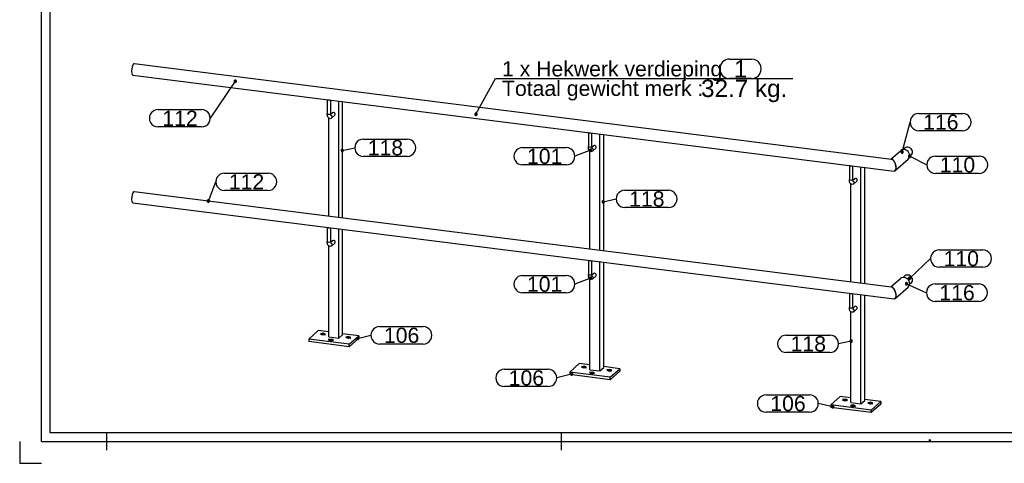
# Model space of a CAD drawing. Header units: millimetres. Extents: x -83 to 337, y -706 to -409.
# Tile 1 of 5: x -83 to 144, y -706 to -604. Entities that reach past the tile are written whole.
import ezdxf
from ezdxf.enums import TextEntityAlignment as Align

# ---------------------------------------------------------------- set-up
doc = ezdxf.new("R2010")
doc.units = ezdxf.units.MM
doc.linetypes.add('DOT', pattern=[2, 0.5, -1.5])
doc.linetypes.add('STRICHPUNKT2', pattern=[18.5, 10, -4, 0.5, -4])
doc.layers.get('0').update_dxf_attribs({"linetype": 'CONTINUOUS'})
for name, color, linetype in [('DIM49', 4, 'CONTINUOUS'), ('TXT_ALL', 7, 'CONTINUOUS'), ('TXT_DIM49', 2, 'CONTINUOUS')]:
    doc.layers.add(name, color=color, linetype=linetype)
doc.layers.add('LE_ALL', color=7, linetype='CONTINUOUS', lineweight=50)
doc.styles.add('ARIAL', font='arial.ttf')

# ---------------------------------------------------------------- blocks, each defined once
blk = doc.blocks.new('DINA3_00002', base_point=(329.53, -699.23))
for p, q in [((-76.47, -699.23), (-76.47, -416.23)), ((329.53, -699.23), (-76.47, -699.23)), ((-63.47, -699.23), (-63.47, -703.23)), ((41.53, -703.23), (41.53, -699.23)), ((-78.47, -701.23), (331.53, -701.23))]:
    blk.add_line(p, q)
for points in [[(-78.47, -701.23), (-78.47, -414.23), (331.53, -414.23)], [(-83.47, -701.23), (-83.47, -706.23), (-78.47, -706.23)]]:
    blk.add_lwpolyline(points)
at = {"layer": 'LE_ALL', "linetype": 'DOT'}
blk.add_line((126.53, -701.23), (126.53, -699.23), dxfattribs=at)
blk = doc.blocks.new('_ZBL0021_00001')
blk.add_blockref('DINA3_00002', (329.53, -699.23))
blk = doc.blocks.new('SHAPE_00224', base_point=(-33.73, -618.19))
at = {"layer": 'DIM49', "color": 3}
for p, q in [((-33.73, -618.19), (-39.5, -626.72)), ((-33.99, -618.16), (-33.47, -618.16)), ((-33.94, -618.36), (-33.53, -618.36)), ((-33.85, -617.96), (-33.62, -617.96)), ((-51.56, -624.72), (-41.5, -624.72)), ((-41.5, -628.72), (-51.56, -628.72))]:
    blk.add_line(p, q, dxfattribs=at)
blk.add_lwpolyline([(-33.65, -617.94), (-33.71, -617.93), (-33.78, -617.93), (-33.85, -617.96), (-33.91, -617.99), (-33.95, -618.05), (-33.98, -618.11), (-34, -618.17), (-33.99, -618.24), (-33.97, -618.31), (-33.93, -618.37), (-33.88, -618.41), (-33.82, -618.44), (-33.75, -618.46), (-33.68, -618.45), (-33.62, -618.43), (-33.56, -618.39), (-33.51, -618.34), (-33.48, -618.28), (-33.47, -618.21), (-33.47, -618.14), (-33.5, -618.08), (-33.53, -618.02), (-33.59, -617.97)], close=True, dxfattribs=at)
for centre, start_param, end_param in [((-51.56, -626.72), 1.570796, 4.712389), ((-41.5, -626.72), 4.712389, 7.853982)]:
    blk.add_ellipse(centre, major_axis=(2, 0), ratio=1, start_param=start_param, end_param=end_param, dxfattribs=at)
at = {"layer": 'TXT_ALL', "style": 'ARIAL'}
blk.add_text('112', height=3.5, dxfattribs=at).set_placement((-50.56, -626.72), align=Align.MIDDLE_LEFT)
blk = doc.blocks.new('Constructie buis 42.4x2.6_00035', base_point=(118.23, -638.87))
for p, q in [((-57.03, -614.12), (117.68, -636.13)), ((-57.36, -616.75), (118.23, -638.87))]:
    blk.add_line(p, q)
for centre, major_axis, ratio, start_param, end_param in [((-57.2, -615.44), (-0.17, -1.31), 0.333333, 3.141593, 6.283185), ((117.96, -637.5), (0.42, -1.36), 0.476834, 6.07117, 9.212762)]:
    blk.add_ellipse(centre, major_axis=major_axis, ratio=ratio, start_param=start_param, end_param=end_param)
blk.add_blockref('SHAPE_00224', (-33.73, -618.19))
blk = doc.blocks.new('Constructie buis 42.4x2.6_00034')
blk.add_blockref('Constructie buis 42.4x2.6_00035', (118.23, -638.87))
blk = doc.blocks.new('SHAPE_00230', base_point=(120.12, -634.5))
at = {"layer": 'DIM49', "color": 3}
for p, q in [((123.95, -625.61), (134.01, -625.61)), ((120.12, -634.5), (121.95, -627.61)), ((134.01, -629.61), (123.95, -629.61)), ((120.38, -634.46), (119.86, -634.46)), ((120.32, -634.66), (119.91, -634.66)), ((120.23, -634.26), (120.01, -634.26))]:
    blk.add_line(p, q, dxfattribs=at)
blk.add_lwpolyline([(120.12, -634.76), (120.19, -634.75), (120.25, -634.73), (120.3, -634.68), (120.35, -634.63), (120.37, -634.56), (120.38, -634.5), (120.37, -634.43), (120.34, -634.37), (120.3, -634.31), (120.25, -634.27), (120.18, -634.24), (120.12, -634.23), (120.05, -634.24), (119.99, -634.27), (119.93, -634.31), (119.89, -634.37), (119.86, -634.43), (119.85, -634.5), (119.86, -634.57), (119.89, -634.63), (119.93, -634.68), (119.99, -634.73), (120.05, -634.75)], close=True, dxfattribs=at)
for centre, start_param, end_param in [((123.95, -627.61), 1.570796, 4.712389), ((134.01, -627.61), 4.712389, 7.853982)]:
    blk.add_ellipse(centre, major_axis=(2, 0), ratio=1, start_param=start_param, end_param=end_param, dxfattribs=at)
at = {"layer": 'TXT_ALL', "style": 'ARIAL'}
blk.add_text('116', height=3.5, dxfattribs=at).set_placement((124.95, -627.61), align=Align.MIDDLE_LEFT)
blk = doc.blocks.new('Constructie buis 42.4x2.6_00037', base_point=(121.46, -636.18))
for p, q in [((117.53, -636.11), (119.71, -634.19)), ((118.5, -638.79), (121.46, -636.18))]:
    blk.add_line(p, q)
for centre, major_axis, ratio, start_param, end_param in [((120.59, -635.18), (0.876, -0.994), 0.881917, 0, 3.141593), ((117.96, -637.5), (0.42, -1.36), 0.476834, 0.212016, 2.929577), ((117.96, -637.5), (0.42, -1.36), 0.476834, 6.07117, 6.495201)]:
    blk.add_ellipse(centre, major_axis=major_axis, ratio=ratio, start_param=start_param, end_param=end_param)
blk.add_blockref('SHAPE_00230', (120.12, -634.5))
blk = doc.blocks.new('Constructie buis 42.4x2.6_00036')
blk.add_blockref('Constructie buis 42.4x2.6_00037', (121.46, -636.18))
blk = doc.blocks.new('SHAPE_00232', base_point=(-39.95, -645.79))
at = {"layer": 'DIM49', "color": 3}
for p, q in [((-36.22, -639.37), (-26.15, -639.37)), ((-39.95, -645.79), (-38.22, -641.37)), ((-26.15, -643.37), (-36.22, -643.37)), ((-39.68, -645.75), (-40.2, -645.75)), ((-39.74, -645.95), (-40.15, -645.95)), ((-39.84, -645.55), (-40.06, -645.55))]:
    blk.add_line(p, q, dxfattribs=at)
blk.add_lwpolyline([(-39.97, -646.05), (-39.91, -646.05), (-39.84, -646.03), (-39.78, -645.99), (-39.73, -645.94), (-39.7, -645.88), (-39.68, -645.82), (-39.68, -645.75), (-39.7, -645.68), (-39.74, -645.62), (-39.79, -645.57), (-39.85, -645.54), (-39.92, -645.52), (-39.98, -645.53), (-40.05, -645.54), (-40.11, -645.58), (-40.16, -645.63), (-40.19, -645.69), (-40.21, -645.76), (-40.21, -645.83), (-40.19, -645.89), (-40.15, -645.95), (-40.1, -646), (-40.04, -646.03)], close=True, dxfattribs=at)
for centre, start_param, end_param in [((-36.22, -641.37), 1.570796, 4.712389), ((-26.15, -641.37), 4.712389, 7.853982)]:
    blk.add_ellipse(centre, major_axis=(2, 0), ratio=1, start_param=start_param, end_param=end_param, dxfattribs=at)
at = {"layer": 'TXT_ALL', "style": 'ARIAL'}
blk.add_text('112', height=3.5, dxfattribs=at).set_placement((-35.22, -641.37), align=Align.MIDDLE_LEFT)
blk = doc.blocks.new('Constructie buis 42.4x2.6_00039', base_point=(118.23, -668.34))
for p, q in [((-57.03, -643.58), (117.68, -665.6)), ((-57.36, -646.21), (118.23, -668.34))]:
    blk.add_line(p, q)
for centre, major_axis, ratio, start_param, end_param in [((-57.2, -644.9), (-0.17, -1.31), 0.333333, 3.141593, 6.283185), ((117.96, -666.97), (0.42, -1.36), 0.476834, 6.07117, 9.212762)]:
    blk.add_ellipse(centre, major_axis=major_axis, ratio=ratio, start_param=start_param, end_param=end_param)
blk.add_blockref('SHAPE_00232', (-39.95, -645.79))
blk = doc.blocks.new('Constructie buis 42.4x2.6_00038')
blk.add_blockref('Constructie buis 42.4x2.6_00039', (118.23, -668.34))
blk = doc.blocks.new('SHAPE_00234', base_point=(121.11, -664.86))
at = {"layer": 'DIM49', "color": 3}
for p, q in [((120.85, -664.82), (121.37, -664.82)), ((120.9, -665.02), (121.32, -665.02)), ((121.22, -664.62), (121, -664.62)), ((121.11, -664.86), (125.7, -666.91)), ((127.7, -664.91), (137.76, -664.91)), ((137.76, -668.91), (127.7, -668.91))]:
    blk.add_line(p, q, dxfattribs=at)
blk.add_lwpolyline([(120.85, -664.81), (120.85, -664.88), (120.86, -664.95), (120.9, -665.01), (120.94, -665.06), (121, -665.1), (121.07, -665.12), (121.14, -665.12), (121.2, -665.1), (121.26, -665.07), (121.31, -665.02), (121.35, -664.96), (121.37, -664.9), (121.37, -664.83), (121.36, -664.76), (121.32, -664.7), (121.28, -664.65), (121.22, -664.62), (121.15, -664.6), (121.08, -664.59), (121.02, -664.61), (120.96, -664.64), (120.91, -664.69), (120.87, -664.75)], close=True, dxfattribs=at)
for centre, start_param, end_param in [((127.7, -666.91), 1.570796, 4.712389), ((137.76, -666.91), 4.712389, 7.853982)]:
    blk.add_ellipse(centre, major_axis=(2, 0), ratio=1, start_param=start_param, end_param=end_param, dxfattribs=at)
at = {"layer": 'TXT_ALL', "style": 'ARIAL'}
blk.add_text('116', height=3.5, dxfattribs=at).set_placement((128.7, -666.91), align=Align.MIDDLE_LEFT)
blk = doc.blocks.new('Constructie buis 42.4x2.6_00041', base_point=(121.46, -665.64))
for p, q in [((117.53, -665.58), (119.71, -663.65)), ((118.5, -668.25), (121.46, -665.64))]:
    blk.add_line(p, q)
for centre, major_axis, ratio, start_param, end_param in [((120.59, -664.65), (0.876, -0.994), 0.881917, 0, 3.141593), ((117.96, -666.97), (0.42, -1.36), 0.476834, 0.212016, 2.929577), ((117.96, -666.97), (0.42, -1.36), 0.476834, 6.07117, 6.495201)]:
    blk.add_ellipse(centre, major_axis=major_axis, ratio=ratio, start_param=start_param, end_param=end_param)
blk.add_blockref('SHAPE_00234', (121.11, -664.86))
blk = doc.blocks.new('Constructie buis 42.4x2.6_00040')
blk.add_blockref('Constructie buis 42.4x2.6_00041', (121.46, -665.64))
blk = doc.blocks.new('SHAPE_00226', base_point=(108.34, -678.07))
at = {"layer": 'DIM49', "color": 3}
for p, q in [((93.38, -676.7), (103.44, -676.7)), ((108.34, -678.07), (105.44, -678.7)), ((108.09, -678.03), (108.6, -678.03)), ((108.14, -678.23), (108.55, -678.23)), ((108.45, -677.83), (108.23, -677.83)), ((103.44, -680.7), (93.38, -680.7))]:
    blk.add_line(p, q, dxfattribs=at)
blk.add_lwpolyline([(108.58, -677.95), (108.54, -677.89), (108.49, -677.85), (108.42, -677.82), (108.36, -677.8), (108.29, -677.81), (108.22, -677.83), (108.17, -677.87), (108.12, -677.93), (108.09, -677.99), (108.08, -678.06), (108.09, -678.12), (108.11, -678.19), (108.15, -678.24), (108.2, -678.29), (108.26, -678.32), (108.33, -678.33), (108.4, -678.32), (108.47, -678.3), (108.52, -678.26), (108.57, -678.21), (108.6, -678.15), (108.61, -678.08), (108.6, -678.01)], close=True, dxfattribs=at)
for centre, start_param, end_param in [((93.38, -678.7), 1.570796, 4.712389), ((103.44, -678.7), 4.712389, 7.853982)]:
    blk.add_ellipse(centre, major_axis=(2, 0), ratio=1, start_param=start_param, end_param=end_param, dxfattribs=at)
at = {"layer": 'TXT_ALL', "style": 'ARIAL'}
blk.add_text('118', height=3.5, dxfattribs=at).set_placement((94.38, -678.7), align=Align.MIDDLE_LEFT)
blk = doc.blocks.new('Koker 40x40x4 EN 10219-2_00044', base_point=(110.59, -692.55))
for p, q in [((110.59, -664.7), (110.59, -637.91)), ((111.47, -664.81), (111.47, -638.02)), ((108.25, -664.41), (108.25, -641.85)), ((110.59, -692.55), (110.59, -667.37)), ((111.47, -691.77), (111.47, -667.48)), ((108.25, -692.25), (108.25, -671.31)), ((108.25, -692.25), (110.59, -692.55)), ((110.59, -692.55), (111.47, -691.77))]:
    blk.add_line(p, q)
blk.add_blockref('SHAPE_00226', (108.34, -678.07))
blk = doc.blocks.new('Koker 40x40x4 EN 10219-2_00043')
blk.add_blockref('Koker 40x40x4 EN 10219-2_00044', (110.59, -692.55))
blk = doc.blocks.new('Massieve as 12_00046', base_point=(108.49, -637.65))
for p, q in [((107.94, -637.58), (107.94, -640.84)), ((109.17, -640.64), (108.7, -641.06)), ((109.66, -641.2), (108.96, -641.83))]:
    blk.add_line(p, q)
for points in [[(108.69, -637.67), (108.69, -640.84)], [(108.96, -641.83), (108.87, -641.9), (108.77, -641.94), (108.57, -641.98), (108.4, -641.94), (108.33, -641.91), (108.26, -641.86), (108.2, -641.8), (108.14, -641.74), (108.07, -641.6), (107.98, -641.34), (107.94, -640.97), (107.94, -640.84)], [(108.69, -640.84), (108.72, -641.19), (108.76, -641.3)]]:
    blk.add_lwpolyline(points)
for centre, major_axis, ratio, start_param, end_param in [((108.31, -637.54), (0.375, 0), 0.333333, 3.481844, 5.2202), ((109.42, -640.92), (0.248, -0.281), 0.881917, 6.283185, 9.424778), ((108.31, -640.84), (0.375, 0), 0.333333, 3.141593, 6.283185), ((108.71, -641.55), (0.248, -0.281), 0.881917, 6.283178, 8.608744)]:
    blk.add_ellipse(centre, major_axis=major_axis, ratio=ratio, start_param=start_param, end_param=end_param)
blk = doc.blocks.new('Massieve as 12_00045')
blk.add_blockref('Massieve as 12_00046', (108.49, -637.65))
blk = doc.blocks.new('Massieve as 12_00048', base_point=(108.49, -667.11))
for p, q in [((107.94, -667.04), (107.94, -670.3)), ((109.17, -670.1), (108.7, -670.52)), ((109.66, -670.67), (108.96, -671.29))]:
    blk.add_line(p, q)
for points in [[(108.69, -667.13), (108.69, -670.3)], [(108.96, -671.29), (108.87, -671.36), (108.77, -671.41), (108.57, -671.44), (108.4, -671.41), (108.33, -671.37), (108.26, -671.32), (108.2, -671.27), (108.14, -671.2), (108.07, -671.06), (107.98, -670.8), (107.94, -670.44), (107.94, -670.3)], [(108.69, -670.3), (108.72, -670.65), (108.76, -670.77)]]:
    blk.add_lwpolyline(points)
for centre, major_axis, ratio, start_param, end_param in [((108.31, -667), (0.375, 0), 0.333333, 3.481844, 5.2202), ((109.42, -670.39), (0.248, -0.281), 0.881917, 6.283185, 9.424778), ((108.31, -670.3), (0.375, 0), 0.333333, 3.141593, 6.283185), ((108.71, -671.01), (0.248, -0.281), 0.881917, 6.283178, 8.608744)]:
    blk.add_ellipse(centre, major_axis=major_axis, ratio=ratio, start_param=start_param, end_param=end_param)
blk = doc.blocks.new('Massieve as 12_00047')
blk.add_blockref('Massieve as 12_00048', (108.49, -667.11))
blk = doc.blocks.new('SHAPE_00220', base_point=(104.12, -693.19))
at = {"layer": 'DIM49', "color": 3}
for p, q in [((88.7, -690.46), (98.77, -690.46)), ((104.12, -693.19), (100.77, -692.46)), ((98.77, -694.46), (88.7, -694.46)), ((104.38, -693.15), (103.86, -693.15)), ((103.92, -693.35), (104.32, -693.35)), ((104.23, -692.95), (104.01, -692.95))]:
    blk.add_line(p, q, dxfattribs=at)
blk.add_lwpolyline([(104.38, -693.17), (104.37, -693.11), (104.34, -693.04), (104.3, -692.99), (104.24, -692.95), (104.18, -692.93), (104.11, -692.92), (104.04, -692.94), (103.98, -692.96), (103.92, -693.01), (103.89, -693.07), (103.86, -693.13), (103.86, -693.2), (103.87, -693.27), (103.9, -693.33), (103.94, -693.38), (104, -693.42), (104.06, -693.44), (104.13, -693.45), (104.2, -693.44), (104.26, -693.41), (104.31, -693.36), (104.35, -693.31), (104.38, -693.24)], close=True, dxfattribs=at)
for centre, start_param, end_param in [((88.7, -692.46), 1.570796, 4.712389), ((98.77, -692.46), 4.712389, 7.853982)]:
    blk.add_ellipse(centre, major_axis=(2, 0), ratio=1, start_param=start_param, end_param=end_param, dxfattribs=at)
at = {"layer": 'TXT_ALL', "style": 'ARIAL'}
blk.add_text('106', height=3.5, dxfattribs=at).set_placement((89.7, -692.46), align=Align.MIDDLE_LEFT)
blk = doc.blocks.new('Strip 100x10_00050', base_point=(108.32, -692.99))
for p, q in [((105.84, -690.84), (103.63, -692.79)), ((103.63, -692.79), (103.63, -693.38)), ((112.99, -693.96), (103.63, -692.79)), ((108.25, -691.14), (105.84, -690.84)), ((115.2, -692.02), (111.47, -691.55)), ((112.99, -693.96), (115.2, -692.02)), ((115.2, -692.6), (112.99, -694.55)), ((115.2, -692.02), (115.2, -692.6)), ((112.99, -694.55), (103.63, -693.38)), ((112.99, -694.55), (112.99, -693.96))]:
    blk.add_line(p, q)
for centre, start_param, end_param in [((106.93, -691.64), 0, 3.141593), ((106.93, -691.64), 3.141593, 6.283185), ((112.78, -692.38), 0, 3.141593), ((112.78, -692.38), 3.141593, 6.283185), ((108.75, -692.99), 0, 3.141593), ((108.75, -692.99), 3.141593, 6.283185)]:
    blk.add_ellipse(centre, major_axis=(0.438, 0), ratio=0.333333, start_param=start_param, end_param=end_param)
blk.add_blockref('SHAPE_00220', (104.12, -693.19))
blk = doc.blocks.new('_00052', base_point=(106.93, -691.47))
at = {"layer": 'LE_ALL', "color": 1, "linetype": 'STRICHPUNKT2'}
for p, q in [((106.93, -691.64), (106.35, -691.57)), ((106.93, -691.64), (106.71, -691.84)), ((106.93, -691.64), (107.16, -691.45)), ((106.93, -691.47), (106.93, -691.79)), ((106.93, -691.64), (107.52, -691.72)), ((112.78, -692.38), (112.2, -692.31)), ((112.78, -692.38), (112.56, -692.57)), ((112.78, -692.38), (113, -692.18)), ((112.78, -692.2), (112.78, -692.53)), ((112.78, -692.38), (113.37, -692.45)), ((108.75, -692.99), (108.17, -692.91)), ((108.75, -692.99), (108.53, -693.18)), ((108.75, -692.99), (108.97, -692.79)), ((108.75, -692.81), (108.75, -693.13)), ((108.75, -692.99), (109.34, -693.06))]:
    blk.add_line(p, q, dxfattribs=at)
blk = doc.blocks.new('_00051')
blk.add_blockref('_00052', (106.93, -691.47))
blk = doc.blocks.new('Strip 100x10_00049')
for name, p in [('Strip 100x10_00050', (108.32, -692.99)), ('_00051', (0, 0))]:
    blk.add_blockref(name, p)
blk = doc.blocks.new('Baluster_00042')
for name in ['Koker 40x40x4 EN 10219-2_00043', 'Massieve as 12_00045', 'Massieve as 12_00047', 'Strip 100x10_00049']:
    blk.add_blockref(name, (0, 0))
blk = doc.blocks.new('SHAPE_00236', base_point=(51.16, -645.97))
at = {"layer": 'DIM49', "color": 3}
for p, q in [((56.13, -643.3), (66.19, -643.3)), ((51.41, -645.94), (50.9, -645.94)), ((50.95, -646.14), (51.36, -646.14)), ((51.26, -645.74), (51.04, -645.74)), ((51.16, -645.97), (54.13, -645.3)), ((66.19, -647.3), (56.13, -647.3))]:
    blk.add_line(p, q, dxfattribs=at)
blk.add_lwpolyline([(50.92, -646.1), (50.96, -646.15), (51.01, -646.2), (51.08, -646.23), (51.14, -646.24), (51.21, -646.23), (51.28, -646.21), (51.33, -646.17), (51.38, -646.11), (51.41, -646.05), (51.42, -645.98), (51.41, -645.92), (51.39, -645.85), (51.35, -645.79), (51.3, -645.75), (51.23, -645.72), (51.17, -645.71), (51.1, -645.72), (51.03, -645.74), (50.98, -645.78), (50.93, -645.83), (50.9, -645.9), (50.89, -645.96), (50.9, -646.03)], close=True, dxfattribs=at)
for centre, start_param, end_param in [((56.13, -645.3), 1.570796, 4.712389), ((66.19, -645.3), 4.712389, 7.853982)]:
    blk.add_ellipse(centre, major_axis=(2, 0), ratio=1, start_param=start_param, end_param=end_param, dxfattribs=at)
at = {"layer": 'TXT_ALL', "style": 'ARIAL'}
blk.add_text('118', height=3.5, dxfattribs=at).set_placement((57.13, -645.3), align=Align.MIDDLE_LEFT)
blk = doc.blocks.new('Koker 40x40x4 EN 10219-2_00055', base_point=(50.37, -684.96))
for p, q in [((50.37, -657.12), (50.37, -630.32)), ((51.25, -657.23), (51.25, -630.43)), ((48.03, -656.82), (48.03, -634.26)), ((50.37, -684.96), (50.37, -659.79)), ((51.25, -684.18), (51.25, -659.9)), ((48.03, -684.67), (48.03, -663.73)), ((48.03, -684.67), (50.37, -684.96)), ((50.37, -684.96), (51.25, -684.18))]:
    blk.add_line(p, q)
blk.add_blockref('SHAPE_00236', (51.16, -645.97))
blk = doc.blocks.new('Koker 40x40x4 EN 10219-2_00054')
blk.add_blockref('Koker 40x40x4 EN 10219-2_00055', (50.37, -684.96))
blk = doc.blocks.new('SHAPE_00238', base_point=(48.22, -634.09))
at = {"layer": 'DIM49', "color": 3}
for p, q in [((32.56, -633.47), (42.62, -633.47)), ((48.22, -634.09), (44.62, -635.47)), ((47.96, -634.06), (48.48, -634.06)), ((48.01, -634.26), (48.42, -634.26)), ((48.33, -633.86), (48.11, -633.86)), ((42.62, -637.47), (32.56, -637.47))]:
    blk.add_line(p, q, dxfattribs=at)
blk.add_lwpolyline([(48.43, -633.94), (48.38, -633.89), (48.32, -633.85), (48.26, -633.83), (48.19, -633.83), (48.12, -633.85), (48.06, -633.88), (48.01, -633.93), (47.98, -633.99), (47.96, -634.05), (47.95, -634.12), (47.97, -634.19), (48, -634.25), (48.05, -634.3), (48.11, -634.33), (48.18, -634.35), (48.24, -634.36), (48.31, -634.34), (48.37, -634.31), (48.42, -634.26), (48.46, -634.2), (48.48, -634.14), (48.48, -634.07), (48.46, -634)], close=True, dxfattribs=at)
for centre, start_param, end_param in [((32.56, -635.47), 1.570796, 4.712389), ((42.62, -635.47), 4.712389, 7.853982)]:
    blk.add_ellipse(centre, major_axis=(2, 0), ratio=1, start_param=start_param, end_param=end_param, dxfattribs=at)
at = {"layer": 'TXT_ALL', "style": 'ARIAL'}
blk.add_text('101', height=3.5, dxfattribs=at).set_placement((33.56, -635.47), align=Align.MIDDLE_LEFT)
blk = doc.blocks.new('Massieve as 12_00057', base_point=(48.28, -630.06))
for p, q in [((47.72, -629.99), (47.72, -633.25)), ((48.95, -633.06), (48.48, -633.47)), ((49.45, -633.62), (48.74, -634.24))]:
    blk.add_line(p, q)
for points in [[(48.47, -630.08), (48.47, -633.25)], [(48.74, -634.24), (48.65, -634.31), (48.55, -634.36), (48.36, -634.39), (48.18, -634.36), (48.11, -634.32), (48.04, -634.28), (47.98, -634.22), (47.93, -634.15), (47.85, -634.01), (47.77, -633.75), (47.72, -633.39), (47.72, -633.25)], [(48.47, -633.25), (48.5, -633.6), (48.54, -633.72)]]:
    blk.add_lwpolyline(points)
for centre, major_axis, ratio, start_param, end_param in [((48.09, -629.95), (0.375, 0), 0.333333, 3.481844, 5.2202), ((48.09, -633.25), (0.375, 0), 0.333333, 3.141593, 6.283185), ((48.49, -633.96), (0.248, -0.281), 0.881917, 6.283178, 8.608744), ((49.2, -633.34), (0.248, -0.281), 0.881917, 6.283185, 9.424778)]:
    blk.add_ellipse(centre, major_axis=major_axis, ratio=ratio, start_param=start_param, end_param=end_param)
blk.add_blockref('SHAPE_00238', (48.22, -634.09))
blk = doc.blocks.new('Massieve as 12_00056')
blk.add_blockref('Massieve as 12_00057', (48.28, -630.06))
blk = doc.blocks.new('SHAPE_00240', base_point=(48.22, -663.56))
at = {"layer": 'DIM49', "color": 3}
for p, q in [((32.55, -662.95), (42.62, -662.95)), ((48.22, -663.56), (44.62, -664.95)), ((47.96, -663.52), (48.48, -663.52)), ((48.01, -663.72), (48.42, -663.72)), ((48.33, -663.32), (48.11, -663.32)), ((42.62, -666.95), (32.55, -666.95))]:
    blk.add_line(p, q, dxfattribs=at)
blk.add_lwpolyline([(48.43, -663.4), (48.38, -663.35), (48.32, -663.32), (48.26, -663.3), (48.19, -663.29), (48.12, -663.31), (48.06, -663.34), (48.01, -663.39), (47.97, -663.45), (47.96, -663.52), (47.95, -663.58), (47.97, -663.65), (48, -663.71), (48.05, -663.76), (48.11, -663.8), (48.18, -663.82), (48.24, -663.82), (48.31, -663.8), (48.37, -663.77), (48.42, -663.72), (48.46, -663.66), (48.48, -663.6), (48.48, -663.53), (48.46, -663.46)], close=True, dxfattribs=at)
for centre, start_param, end_param in [((32.55, -664.95), 1.570796, 4.712389), ((42.62, -664.95), 4.712389, 7.853982)]:
    blk.add_ellipse(centre, major_axis=(2, 0), ratio=1, start_param=start_param, end_param=end_param, dxfattribs=at)
at = {"layer": 'TXT_ALL', "style": 'ARIAL'}
blk.add_text('101', height=3.5, dxfattribs=at).set_placement((33.55, -664.95), align=Align.MIDDLE_LEFT)
blk = doc.blocks.new('Massieve as 12_00059', base_point=(48.28, -659.52))
for p, q in [((47.72, -659.45), (47.72, -662.71)), ((48.95, -662.52), (48.48, -662.93)), ((49.45, -663.08), (48.74, -663.7))]:
    blk.add_line(p, q)
for points in [[(48.47, -659.55), (48.47, -662.71)], [(48.74, -663.7), (48.65, -663.77), (48.55, -663.82), (48.36, -663.85), (48.18, -663.82), (48.11, -663.78), (48.04, -663.74), (47.98, -663.68), (47.93, -663.61), (47.82, -663.41), (47.8, -663.36), (47.74, -663.04), (47.72, -662.71)], [(48.47, -662.71), (48.5, -663.06), (48.54, -663.18)]]:
    blk.add_lwpolyline(points)
for centre, major_axis, ratio, start_param, end_param in [((48.09, -659.41), (0.375, 0), 0.333333, 3.481844, 5.2202), ((48.09, -662.71), (0.375, 0), 0.333333, 3.141593, 6.283185), ((48.49, -663.42), (0.248, -0.281), 0.881917, 6.283178, 8.608744), ((49.2, -662.8), (0.248, -0.281), 0.881917, 6.283185, 9.424778)]:
    blk.add_ellipse(centre, major_axis=major_axis, ratio=ratio, start_param=start_param, end_param=end_param)
blk.add_blockref('SHAPE_00240', (48.22, -663.56))
blk = doc.blocks.new('Massieve as 12_00058')
blk.add_blockref('Massieve as 12_00059', (48.28, -659.52))
blk = doc.blocks.new('SHAPE_00242', base_point=(43.86, -685.66))
at = {"layer": 'DIM49', "color": 3}
for p, q in [((28.35, -684.56), (38.41, -684.56)), ((43.86, -685.66), (40.41, -686.56)), ((43.6, -685.62), (44.12, -685.62)), ((43.66, -685.82), (44.06, -685.82)), ((43.97, -685.42), (43.75, -685.42)), ((38.41, -688.56), (28.35, -688.56))]:
    blk.add_line(p, q, dxfattribs=at)
blk.add_lwpolyline([(44.09, -685.53), (44.05, -685.47), (43.99, -685.43), (43.93, -685.4), (43.86, -685.39), (43.79, -685.4), (43.73, -685.43), (43.67, -685.47), (43.63, -685.52), (43.61, -685.59), (43.6, -685.66), (43.61, -685.72), (43.63, -685.79), (43.67, -685.84), (43.73, -685.88), (43.79, -685.91), (43.86, -685.92), (43.93, -685.91), (43.99, -685.89), (44.05, -685.84), (44.09, -685.79), (44.11, -685.73), (44.12, -685.66), (44.11, -685.59)], close=True, dxfattribs=at)
for centre, start_param, end_param in [((28.35, -686.56), 1.570796, 4.712389), ((38.41, -686.56), 4.712389, 7.853982)]:
    blk.add_ellipse(centre, major_axis=(2, 0), ratio=1, start_param=start_param, end_param=end_param, dxfattribs=at)
at = {"layer": 'TXT_ALL', "style": 'ARIAL'}
blk.add_text('106', height=3.5, dxfattribs=at).set_placement((29.35, -686.56), align=Align.MIDDLE_LEFT)
blk = doc.blocks.new('Strip 100x10_00061', base_point=(48.1, -685.4))
for p, q in [((45.63, -683.25), (43.42, -685.2)), ((48.03, -683.55), (45.63, -683.25)), ((43.42, -685.2), (43.42, -685.79)), ((52.77, -686.38), (43.42, -685.2)), ((52.77, -686.97), (43.42, -685.79)), ((54.98, -684.43), (51.25, -683.96)), ((52.77, -686.38), (54.98, -684.43)), ((54.98, -685.02), (52.77, -686.97)), ((54.98, -684.43), (54.98, -685.02)), ((52.77, -686.97), (52.77, -686.38))]:
    blk.add_line(p, q)
for centre, start_param, end_param in [((46.72, -684.06), 0, 3.141593), ((46.72, -684.06), 3.141593, 6.283185), ((48.54, -685.4), 0, 3.141593), ((48.54, -685.4), 3.141593, 6.283185), ((52.56, -684.79), 0, 3.141593), ((52.56, -684.79), 3.141593, 6.283185)]:
    blk.add_ellipse(centre, major_axis=(0.438, 0), ratio=0.333333, start_param=start_param, end_param=end_param)
blk.add_blockref('SHAPE_00242', (43.86, -685.66))
blk = doc.blocks.new('_00063', base_point=(46.72, -683.88))
at = {"layer": 'LE_ALL', "color": 1, "linetype": 'STRICHPUNKT2'}
for p, q in [((46.72, -684.06), (46.13, -683.98)), ((46.72, -684.06), (46.5, -684.25)), ((46.72, -684.06), (46.94, -683.86)), ((46.72, -683.88), (46.72, -684.2)), ((46.72, -684.06), (47.3, -684.13)), ((48.54, -685.4), (47.95, -685.33)), ((48.54, -685.4), (48.31, -685.59)), ((48.54, -685.4), (48.76, -685.2)), ((48.54, -685.22), (48.54, -685.54)), ((48.54, -685.4), (49.12, -685.47)), ((52.56, -684.79), (51.98, -684.72)), ((52.56, -684.79), (52.34, -684.99)), ((52.56, -684.79), (52.78, -684.6)), ((52.56, -684.62), (52.56, -684.94)), ((52.56, -684.79), (53.15, -684.87))]:
    blk.add_line(p, q, dxfattribs=at)
blk = doc.blocks.new('_00062')
blk.add_blockref('_00063', (46.72, -683.88))
blk = doc.blocks.new('Strip 100x10_00060')
for name, p in [('Strip 100x10_00061', (48.1, -685.4)), ('_00062', (0, 0))]:
    blk.add_blockref(name, p)
blk = doc.blocks.new('Baluster_00053')
for name in ['Massieve as 12_00056', 'Koker 40x40x4 EN 10219-2_00054', 'Massieve as 12_00058', 'Strip 100x10_00060']:
    blk.add_blockref(name, (0, 0))
blk = doc.blocks.new('SHAPE_00244', base_point=(-9.06, -634.14))
at = {"layer": 'DIM49', "color": 3}
for p, q in [((-9.06, -634.14), (-6.17, -633.51)), ((-4.17, -631.51), (5.9, -631.51)), ((-8.8, -634.11), (-9.32, -634.11)), ((-9.27, -634.31), (-8.86, -634.31)), ((-8.95, -633.91), (-9.17, -633.91)), ((5.9, -635.51), (-4.17, -635.51))]:
    blk.add_line(p, q, dxfattribs=at)
blk.add_lwpolyline([(-9.3, -634.27), (-9.26, -634.32), (-9.2, -634.37), (-9.14, -634.4), (-9.07, -634.41), (-9.01, -634.4), (-8.94, -634.38), (-8.88, -634.34), (-8.84, -634.29), (-8.81, -634.22), (-8.8, -634.16), (-8.81, -634.09), (-8.83, -634.02), (-8.87, -633.97), (-8.92, -633.92), (-8.98, -633.89), (-9.05, -633.88), (-9.12, -633.89), (-9.18, -633.91), (-9.24, -633.95), (-9.28, -634), (-9.31, -634.06), (-9.33, -634.13), (-9.32, -634.2)], close=True, dxfattribs=at)
for centre, start_param, end_param in [((-4.17, -633.51), 1.570796, 4.712389), ((5.9, -633.51), 4.712389, 7.853982)]:
    blk.add_ellipse(centre, major_axis=(2, 0), ratio=1, start_param=start_param, end_param=end_param, dxfattribs=at)
at = {"layer": 'TXT_ALL', "style": 'ARIAL'}
blk.add_text('118', height=3.5, dxfattribs=at).set_placement((-3.17, -633.51), align=Align.MIDDLE_LEFT)
blk = doc.blocks.new('Koker 40x40x4 EN 10219-2_00066', base_point=(-9.85, -677.37))
for p, q in [((-9.85, -649.53), (-9.85, -622.74)), ((-8.97, -649.64), (-8.97, -622.85)), ((-12.19, -649.23), (-12.19, -626.68)), ((-9.85, -677.37), (-9.85, -652.2)), ((-8.97, -676.6), (-8.97, -652.31)), ((-12.19, -677.08), (-12.19, -656.14)), ((-9.85, -677.37), (-8.97, -676.6)), ((-12.19, -677.08), (-9.85, -677.37))]:
    blk.add_line(p, q)
blk.add_blockref('SHAPE_00244', (-9.06, -634.14))
blk = doc.blocks.new('Koker 40x40x4 EN 10219-2_00065')
blk.add_blockref('Koker 40x40x4 EN 10219-2_00066', (-9.85, -677.37))
blk = doc.blocks.new('Massieve as 12_00068', base_point=(-11.94, -622.47))
for p, q in [((-12.5, -622.4), (-12.5, -625.66)), ((-11.27, -625.47), (-11.74, -625.88)), ((-10.77, -626.03), (-11.48, -626.65))]:
    blk.add_line(p, q)
for points in [[(-11.75, -622.5), (-11.75, -625.66)], [(-11.48, -626.65), (-11.57, -626.72), (-11.66, -626.77), (-11.86, -626.81), (-12.03, -626.77), (-12.11, -626.74), (-12.17, -626.69), (-12.24, -626.63), (-12.29, -626.56), (-12.37, -626.42), (-12.45, -626.17), (-12.5, -625.8), (-12.5, -625.66)], [(-11.75, -625.66), (-11.72, -626.01), (-11.68, -626.13)]]:
    blk.add_lwpolyline(points)
for centre, major_axis, ratio, start_param, end_param in [((-12.12, -622.36), (0.375, 0), 0.333333, 3.481844, 5.2202), ((-12.12, -625.66), (0.375, 0), 0.333333, 3.141593, 6.283185), ((-11.73, -626.37), (0.248, -0.281), 0.881917, 6.283178, 8.608744), ((-11.02, -625.75), (0.248, -0.281), 0.881917, 6.283185, 9.424778)]:
    blk.add_ellipse(centre, major_axis=major_axis, ratio=ratio, start_param=start_param, end_param=end_param)
blk = doc.blocks.new('Massieve as 12_00067')
blk.add_blockref('Massieve as 12_00068', (-11.94, -622.47))
blk = doc.blocks.new('Massieve as 12_00070', base_point=(-11.94, -651.94))
for p, q in [((-12.5, -651.87), (-12.5, -655.13)), ((-11.27, -654.93), (-11.74, -655.35)), ((-10.77, -655.49), (-11.48, -656.12))]:
    blk.add_line(p, q)
for points in [[(-11.75, -651.96), (-11.75, -655.13)], [(-11.48, -656.12), (-11.57, -656.19), (-11.66, -656.23), (-11.86, -656.27), (-12.03, -656.23), (-12.11, -656.2), (-12.17, -656.15), (-12.24, -656.09), (-12.29, -656.03), (-12.37, -655.89), (-12.45, -655.63), (-12.5, -655.26), (-12.5, -655.13)], [(-11.75, -655.13), (-11.72, -655.48), (-11.68, -655.59)]]:
    blk.add_lwpolyline(points)
for centre, major_axis, ratio, start_param, end_param in [((-12.12, -651.83), (0.375, 0), 0.333333, 3.481844, 5.2202), ((-12.12, -655.13), (0.375, 0), 0.333333, 3.141593, 6.283185), ((-11.73, -655.84), (0.248, -0.281), 0.881917, 6.283178, 8.608744), ((-11.02, -655.21), (0.248, -0.281), 0.881917, 6.283185, 9.424778)]:
    blk.add_ellipse(centre, major_axis=major_axis, ratio=ratio, start_param=start_param, end_param=end_param)
blk = doc.blocks.new('Massieve as 12_00069')
blk.add_blockref('Massieve as 12_00070', (-11.94, -651.94))
blk = doc.blocks.new('SHAPE_00246', base_point=(-5.51, -677.48))
at = {"layer": 'DIM49', "color": 3}
for p, q in [((-5.51, -677.48), (-2.44, -676.74)), ((-0.44, -674.74), (9.62, -674.74)), ((-5.25, -677.45), (-5.76, -677.45)), ((-5.71, -677.65), (-5.3, -677.65)), ((-5.4, -677.25), (-5.62, -677.25)), ((9.62, -678.74), (-0.44, -678.74))]:
    blk.add_line(p, q, dxfattribs=at)
blk.add_lwpolyline([(-5.74, -677.61), (-5.7, -677.66), (-5.64, -677.71), (-5.58, -677.73), (-5.51, -677.75), (-5.44, -677.74), (-5.38, -677.71), (-5.32, -677.67), (-5.28, -677.62), (-5.25, -677.56), (-5.24, -677.49), (-5.25, -677.42), (-5.28, -677.36), (-5.32, -677.3), (-5.37, -677.26), (-5.43, -677.23), (-5.5, -677.22), (-5.57, -677.23), (-5.63, -677.25), (-5.69, -677.29), (-5.73, -677.35), (-5.76, -677.41), (-5.77, -677.48), (-5.76, -677.54)], close=True, dxfattribs=at)
for centre, start_param, end_param in [((-0.44, -676.74), 1.570796, 4.712389), ((9.62, -676.74), 4.712389, 7.853982)]:
    blk.add_ellipse(centre, major_axis=(2, 0), ratio=1, start_param=start_param, end_param=end_param, dxfattribs=at)
at = {"layer": 'TXT_ALL', "style": 'ARIAL'}
blk.add_text('106', height=3.5, dxfattribs=at).set_placement((0.56, -676.74), align=Align.MIDDLE_LEFT)
blk = doc.blocks.new('Strip 100x10_00072', base_point=(-12.12, -677.81))
for p, q in [((-14.59, -675.66), (-16.8, -677.61)), ((-12.19, -675.97), (-14.59, -675.66)), ((-5.24, -676.84), (-8.97, -676.37)), ((-7.45, -678.79), (-5.24, -676.84)), ((-5.24, -676.84), (-5.24, -677.43)), ((-16.8, -677.61), (-16.8, -678.2)), ((-7.45, -678.79), (-16.8, -677.61)), ((-7.45, -679.38), (-16.8, -678.2)), ((-5.24, -677.43), (-7.45, -679.38)), ((-7.45, -679.38), (-7.45, -678.79))]:
    blk.add_line(p, q)
for centre, start_param, end_param in [((-13.5, -676.47), 0, 3.141593), ((-13.5, -676.47), 3.141593, 6.283185), ((-11.68, -677.81), 6.283185, 9.424778), ((-11.68, -677.81), 3.141593, 6.283185), ((-7.65, -677.21), 0, 3.141593), ((-7.65, -677.21), 3.141593, 6.283185)]:
    blk.add_ellipse(centre, major_axis=(0.438, 0), ratio=0.333333, start_param=start_param, end_param=end_param)
blk.add_blockref('SHAPE_00246', (-5.51, -677.48))
blk = doc.blocks.new('_00074', base_point=(-13.5, -676.29))
at = {"layer": 'LE_ALL', "color": 1, "linetype": 'STRICHPUNKT2'}
for p, q in [((-13.5, -676.47), (-14.08, -676.4)), ((-13.5, -676.47), (-13.72, -676.66)), ((-13.5, -676.47), (-13.28, -676.27)), ((-13.5, -676.29), (-13.5, -676.62)), ((-13.5, -676.47), (-12.92, -676.54)), ((-11.68, -677.81), (-12.27, -677.74)), ((-11.68, -677.81), (-11.9, -678.01)), ((-11.68, -677.81), (-11.46, -677.62)), ((-11.68, -677.64), (-11.68, -677.96)), ((-11.68, -677.81), (-11.1, -677.89)), ((-7.65, -677.21), (-8.24, -677.13)), ((-7.65, -677.21), (-7.87, -677.4)), ((-7.65, -677.21), (-7.43, -677.01)), ((-7.65, -677.03), (-7.65, -677.35)), ((-7.65, -677.21), (-7.07, -677.28))]:
    blk.add_line(p, q, dxfattribs=at)
blk = doc.blocks.new('_00073')
blk.add_blockref('_00074', (-13.5, -676.29))
blk = doc.blocks.new('Strip 100x10_00071')
for name, p in [('Strip 100x10_00072', (-12.12, -677.81)), ('_00073', (0, 0))]:
    blk.add_blockref(name, p)
blk = doc.blocks.new('Baluster_00064')
for name in ['Massieve as 12_00067', 'Koker 40x40x4 EN 10219-2_00065', 'Massieve as 12_00069', 'Strip 100x10_00071']:
    blk.add_blockref(name, (0, 0))
blk = doc.blocks.new('SHAPE_00222', base_point=(121.85, -635.48))
at = {"layer": 'DIM49', "color": 3}
for p, q in [((121.59, -635.44), (122.11, -635.44)), ((121.64, -635.64), (122.05, -635.64)), ((121.96, -635.24), (121.74, -635.24)), ((121.85, -635.48), (125.8, -637.44)), ((127.8, -635.44), (137.86, -635.44)), ((137.86, -639.44), (127.8, -639.44))]:
    blk.add_line(p, q, dxfattribs=at)
blk.add_lwpolyline([(121.59, -635.43), (121.59, -635.5), (121.6, -635.56), (121.63, -635.63), (121.67, -635.68), (121.73, -635.72), (121.8, -635.74), (121.87, -635.74), (121.93, -635.73), (121.99, -635.7), (122.05, -635.65), (122.08, -635.6), (122.11, -635.53), (122.11, -635.46), (122.1, -635.4), (122.07, -635.33), (122.02, -635.28), (121.97, -635.24), (121.9, -635.22), (121.83, -635.22), (121.77, -635.23), (121.7, -635.26), (121.65, -635.31), (121.61, -635.36)], close=True, dxfattribs=at)
for centre, start_param, end_param in [((127.8, -637.44), 1.570796, 4.712389), ((137.86, -637.44), 4.712389, 7.853982)]:
    blk.add_ellipse(centre, major_axis=(2, 0), ratio=1, start_param=start_param, end_param=end_param, dxfattribs=at)
at = {"layer": 'TXT_ALL', "style": 'ARIAL'}
blk.add_text('110', height=3.5, dxfattribs=at).set_placement((128.8, -637.44), align=Align.MIDDLE_LEFT)
blk = doc.blocks.new('Constructie buis 35x2_00076', base_point=(122.19, -635.23))
for p, q in [((120.75, -633.58), (120.36, -633.93)), ((122.19, -635.23), (121.81, -635.57))]:
    blk.add_line(p, q)
blk.add_ellipse((121.47, -634.4), major_axis=(0.723, -0.82), ratio=0.881917, start_param=6.283185, end_param=9.424778)
blk.add_blockref('SHAPE_00222', (121.85, -635.48))
blk = doc.blocks.new('Constructie buis 35x2_00075')
blk.add_blockref('Constructie buis 35x2_00076', (122.19, -635.23))
blk = doc.blocks.new('SHAPE_00248', base_point=(121.81, -663.62))
at = {"layer": 'DIM49', "color": 3}
for p, q in [((128.67, -657.05), (138.73, -657.05)), ((121.81, -663.62), (126.67, -659.05)), ((138.73, -661.05), (128.67, -661.05)), ((122.07, -663.58), (121.55, -663.58)), ((122.02, -663.78), (121.61, -663.78)), ((121.92, -663.38), (121.7, -663.38))]:
    blk.add_line(p, q, dxfattribs=at)
blk.add_lwpolyline([(121.67, -663.84), (121.74, -663.87), (121.8, -663.88), (121.87, -663.88), (121.94, -663.85), (121.99, -663.81), (122.04, -663.76), (122.06, -663.7), (122.08, -663.63), (122.07, -663.56), (122.04, -663.5), (122, -663.44), (121.95, -663.4), (121.89, -663.37), (121.82, -663.36), (121.75, -663.36), (121.69, -663.39), (121.63, -663.43), (121.59, -663.48), (121.56, -663.54), (121.55, -663.61), (121.56, -663.68), (121.58, -663.74), (121.62, -663.8)], close=True, dxfattribs=at)
for centre, start_param, end_param in [((128.67, -659.05), 1.570796, 4.712389), ((138.73, -659.05), 4.712389, 7.853982)]:
    blk.add_ellipse(centre, major_axis=(2, 0), ratio=1, start_param=start_param, end_param=end_param, dxfattribs=at)
at = {"layer": 'TXT_ALL', "style": 'ARIAL'}
blk.add_text('110', height=3.5, dxfattribs=at).set_placement((129.67, -659.05), align=Align.MIDDLE_LEFT)
blk = doc.blocks.new('Constructie buis 35x2_00078', base_point=(122.19, -664.69))
for p, q in [((120.75, -663.05), (120.36, -663.39)), ((122.19, -664.69), (121.81, -665.03))]:
    blk.add_line(p, q)
blk.add_ellipse((121.47, -663.87), major_axis=(0.723, -0.82), ratio=0.881917, start_param=6.283185, end_param=9.424778)
blk.add_blockref('SHAPE_00248', (121.81, -663.62))
blk = doc.blocks.new('Constructie buis 35x2_00077')
blk.add_blockref('Constructie buis 35x2_00078', (122.19, -664.69))
blk = doc.blocks.new('Hekwerk verdieping_00033')
for name in ['Constructie buis 42.4x2.6_00034', 'Baluster_00064', 'Constructie buis 42.4x2.6_00036', 'Baluster_00053', 'Constructie buis 35x2_00075', 'Baluster_00042', 'Constructie buis 42.4x2.6_00038', 'Constructie buis 35x2_00077', 'Constructie buis 42.4x2.6_00040']:
    blk.add_blockref(name, (0, 0))
blk = doc.blocks.new('Smits Agro_00032')
blk.add_blockref('Hekwerk verdieping_00033', (0, 0))
blk = doc.blocks.new('Nijverdal_00031')
blk.add_blockref('Smits Agro_00032', (0, 0))
blk = doc.blocks.new('_A3D0044_00030')
blk.add_blockref('Nijverdal_00031', (0, 0))
blk = doc.blocks.new('_ANS0044_00029')
blk.add_blockref('_A3D0044_00030', (0, 0))
blk = doc.blocks.new('SHAPE_00228', base_point=(21.78, -625.8))
at = {"layer": 'DIM49', "color": 3}
for p, q in [((80.28, -613.07), (85.35, -613.07)), ((21.78, -625.8), (26.3, -617.57)), ((26.3, -617.57), (94.88, -617.57)), ((85.35, -617.57), (80.28, -617.57)), ((22.03, -625.76), (21.52, -625.76)), ((21.98, -625.96), (21.57, -625.96)), ((21.89, -625.56), (21.67, -625.56))]:
    blk.add_line(p, q, dxfattribs=at)
blk.add_lwpolyline([(21.71, -626.06), (21.78, -626.06), (21.85, -626.05), (21.91, -626.03), (21.97, -625.98), (22.01, -625.93), (22.03, -625.86), (22.04, -625.79), (22.03, -625.73), (22, -625.66), (21.96, -625.61), (21.9, -625.57), (21.84, -625.54), (21.77, -625.54), (21.7, -625.55), (21.64, -625.57), (21.59, -625.62), (21.54, -625.67), (21.52, -625.74), (21.51, -625.81), (21.52, -625.87), (21.55, -625.94), (21.59, -625.99), (21.65, -626.03)], close=True, dxfattribs=at)
for centre, start_param, end_param in [((80.28, -615.32), 3.141593, 6.283185), ((85.35, -615.32), 0, 3.141593)]:
    blk.add_ellipse(centre, major_axis=(0, -2.25), ratio=1, start_param=start_param, end_param=end_param, dxfattribs=at)
at = {"layer": 'TXT_ALL', "color": 1, "style": 'ARIAL'}
for s, height, p in [('1 x Hekwerk verdieping', 3.5, (27.8, -615.32)), ('1', 4, (81.28, -615.32))]:
    blk.add_text(s, height=height, dxfattribs=at).set_placement(p, align=Align.MIDDLE_LEFT)
at = {"layer": 'TXT_ALL', "style": 'ARIAL'}
blk.add_text('32.7 kg.', height=4, dxfattribs=at).set_placement((73.73, -619.82), align=Align.MIDDLE_LEFT)
at = {"layer": 'TXT_DIM49', "style": 'ARIAL'}
blk.add_text('Totaal gewicht merk :', height=3.5, dxfattribs=at).set_placement((27.8, -619.82), align=Align.MIDDLE_LEFT)
blk = doc.blocks.new('PART_1514_00227')
blk.add_blockref('SHAPE_00228', (21.78, -625.8))
blk = doc.blocks.new('VIEW_44_00218')
blk.add_blockref('PART_1514_00227', (0, 0))
blk = doc.blocks.new('DVI_FIGURE_00217')
blk.add_blockref('VIEW_44_00218', (0, 0))

msp = doc.modelspace()

# ---------------------------------------------------------------- block references
for name in ['_ZBL0021_00001', 'DVI_FIGURE_00217', '_ANS0044_00029']:
    msp.add_blockref(name, (0, 0))

doc.saveas('drawing.dxf')
